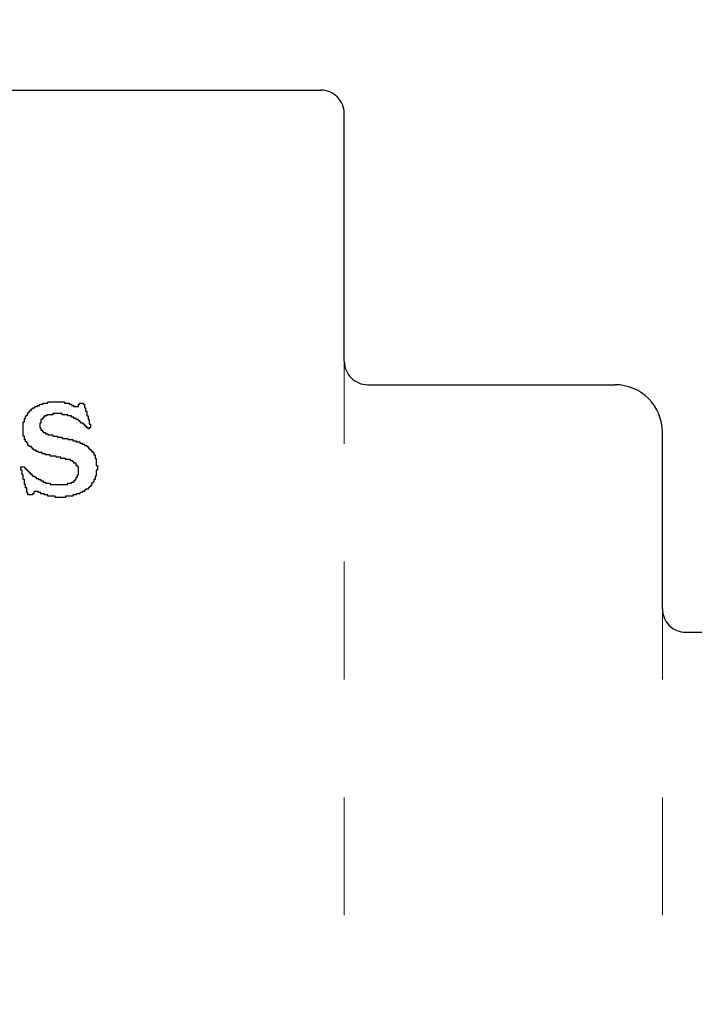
# Model space of a CAD drawing. Extents: x -5.4 to 11, y -5.7 to 4.3.
# Tile 21 of 70: x 0.878 to 1.45, y 1.151 to 1.987. Entities that reach past the tile are written whole.
import ezdxf

# ---------------------------------------------------------------- set-up
doc = ezdxf.new("R2010")
doc.units = 0
doc.header["$MEASUREMENT"] = 0
doc.linetypes.add('ACAD_ISO07W100', pattern=[3, 0, -3])
doc.layers.get('Defpoints').update_dxf_attribs({"linetype": 'CONTINUOUS'})
for name, color, linetype, lineweight in [('construction', 253, 'ACAD_ISO07W100', 15), ('dimension', 6, 'CONTINUOUS', 15), ('object', 2, 'CONTINUOUS', 30)]:
    doc.layers.add(name, color=color, linetype=linetype, lineweight=lineweight)
doc.layers.add('etch', color=3, linetype='CONTINUOUS')
doc.dimstyles.get("Standard").update_dxf_attribs({"dimtxt": 0.12, "dimasz": 0.18, "dimexe": 0.12, "dimexo": 0.1, "dimgap": 0.09, "dimtad": 0, "dimtih": 1, "dimtoh": 1, "dimdec": 4, "dimzin": 0, "dimdsep": 46, "dimtxsty": 'Standard', "dimcen": 0.09, "dimadec": 0, "dimazin": 0, "dimtfac": 1, "dimtdec": 4, "dimtofl": 0, "dimtmove": 0, "dimatfit": 3, "dimfxl": 1, "dimtolj": 1, "dimtzin": 0, "dimarcsym": 0})

# ---------------------------------------------------------------- blocks, each defined once
blk = doc.blocks.new('*D26')
at = {"layer": 'Defpoints', "color": 0, "linetype": 'Continuous', "transparency": 16777216}
for p in [(5.24324, 3.14888), (-0.75676, 1.92695), (5.24324, 1.92695)]:
    blk.add_point(p, dxfattribs=at)
at = {"layer": 'dimension', "color": 0, "linetype": 'Continuous', "lineweight": -2, "transparency": 16777216}
for p, q in [((-0.75676, 2.02695), (-0.75676, 3.26888)), ((5.24324, 2.02695), (5.24324, 3.26888)), ((-0.57676, 3.14888), (1.89324, 3.14888)), ((5.06324, 3.14888), (2.59324, 3.14888))]:
    blk.add_line(p, q, dxfattribs=at)
at = {"layer": 'dimension', "color": 0, "linetype": 'Continuous', "transparency": 16777216}
for points in [[(-0.57676, 3.17888), (-0.57676, 3.11888), (-0.75676, 3.14888)], [(5.06324, 3.17888), (5.06324, 3.11888), (5.24324, 3.14888)]]:
    blk.add_solid(points, dxfattribs=at)
at = {"layer": 'dimension', "color": 0, "linetype": 'Continuous', "transparency": 16777216, "insert": (2.24324, 3.14888), "char_height": 0.12, "attachment_point": 5}
blk.add_mtext('\\A1;6.0000', dxfattribs=at)

msp = doc.modelspace()

# ---------------------------------------------------------------- linework, layer by layer
at = {"layer": 'construction', "ltscale": 0.0125}
for p, q in [((1.15324, -2.57305), (1.15324, 1.69695)), ((1.42324, -2.57305), (1.42324, 1.48695))]:
    msp.add_line(p, q, dxfattribs=at)
at = {"layer": 'etch'}
msp.add_lwpolyline([(0.91574, 1.66145), (0.91974, 1.66145), (0.91974, 1.66045), (0.92174, 1.66045), (0.92174, 1.65945), (0.92374, 1.65945), (0.92374, 1.65845), (0.92774, 1.65845), (0.92774, 1.65945), (0.92774, 1.66045), (0.92874, 1.66045), (0.92874, 1.66145), (0.93174, 1.66145), (0.93174, 1.66045), (0.93274, 1.66045), (0.93274, 1.65945), (0.93274, 1.65845), (0.93274, 1.65745), (0.93374, 1.65745), (0.93374, 1.65645), (0.93374, 1.65545), (0.93374, 1.65445), (0.93474, 1.65445), (0.93474, 1.65345), (0.93474, 1.65245), (0.93474, 1.65145), (0.93474, 1.65045), (0.93574, 1.65045), (0.93574, 1.64945), (0.93574, 1.64845), (0.93574, 1.64745), (0.93674, 1.64745), (0.93674, 1.64645), (0.93674, 1.64545), (0.93674, 1.64445), (0.93674, 1.64345), (0.93774, 1.64345), (0.93774, 1.64245), (0.93774, 1.64145), (0.93774, 1.64045), (0.93674, 1.64045), (0.93674, 1.63945), (0.93574, 1.63945), (0.93574, 1.64045), (0.93474, 1.64045), (0.93474, 1.64145), (0.93374, 1.64145), (0.93374, 1.64245), (0.93274, 1.64245), (0.93274, 1.64345), (0.93174, 1.64345), (0.93174, 1.64445), (0.92974, 1.64445), (0.92974, 1.64545), (0.92874, 1.64545), (0.92874, 1.64645), (0.92774, 1.64645), (0.92774, 1.64745), (0.92574, 1.64745), (0.92574, 1.64845), (0.92374, 1.64845), (0.92374, 1.64945), (0.92174, 1.64945), (0.92174, 1.65045), (0.91874, 1.65045), (0.91874, 1.65145), (0.91374, 1.65145), (0.91374, 1.65245), (0.90574, 1.65245), (0.90574, 1.65145), (0.90074, 1.65145), (0.90074, 1.65045), (0.89874, 1.65045), (0.89874, 1.64945), (0.89774, 1.64945), (0.89774, 1.64845), (0.89674, 1.64845), (0.89674, 1.64745), (0.89574, 1.64745), (0.89574, 1.64645), (0.89574, 1.64545), (0.89574, 1.64445), (0.89474, 1.64445), (0.89474, 1.64345), (0.89474, 1.64245), (0.89474, 1.64145), (0.89474, 1.64045), (0.89574, 1.64045), (0.89574, 1.63945), (0.89574, 1.63845), (0.89674, 1.63845), (0.89674, 1.63745), (0.89774, 1.63745), (0.89774, 1.63645), (0.89974, 1.63645), (0.89974, 1.63545), (0.90174, 1.63545), (0.90174, 1.63445), (0.90574, 1.63445), (0.90574, 1.63345), (0.90974, 1.63345), (0.90974, 1.63245), (0.91374, 1.63245), (0.91374, 1.63145), (0.91874, 1.63145), (0.91874, 1.63045), (0.92274, 1.63045), (0.92274, 1.62945), (0.92574, 1.62945), (0.92574, 1.62845), (0.92874, 1.62845), (0.92874, 1.62745), (0.93074, 1.62745), (0.93074, 1.62645), (0.93274, 1.62645), (0.93274, 1.62545), (0.93474, 1.62545), (0.93474, 1.62445), (0.93574, 1.62445), (0.93574, 1.62345), (0.93674, 1.62345), (0.93674, 1.62245), (0.93774, 1.62245), (0.93774, 1.62145), (0.93874, 1.62145), (0.93874, 1.62045), (0.93974, 1.62045), (0.93974, 1.61945), (0.94074, 1.61945), (0.94074, 1.61845), (0.94074, 1.61745), (0.94174, 1.61745), (0.94174, 1.61645), (0.94174, 1.61545), (0.94174, 1.61445), (0.94274, 1.61445), (0.94274, 1.61345), (0.94274, 1.61245), (0.94274, 1.61145), (0.94274, 1.61045), (0.94274, 1.60945), (0.94274, 1.60845), (0.94374, 1.60845), (0.94374, 1.60745), (0.94374, 1.60645), (0.94374, 1.60545), (0.94374, 1.60445), (0.94274, 1.60445), (0.94274, 1.60345), (0.94274, 1.60245), (0.94274, 1.60145), (0.94274, 1.60045), (0.94274, 1.59945), (0.94174, 1.59945), (0.94174, 1.59845), (0.94174, 1.59745), (0.94174, 1.59645), (0.94074, 1.59645), (0.94074, 1.59545), (0.94074, 1.59445), (0.93974, 1.59445), (0.93974, 1.59345), (0.93874, 1.59345), (0.93874, 1.59245), (0.93874, 1.59145), (0.93774, 1.59145), (0.93774, 1.59045), (0.93674, 1.59045), (0.93674, 1.58945), (0.93574, 1.58945), (0.93574, 1.58845), (0.93374, 1.58845), (0.93374, 1.58745), (0.93274, 1.58745), (0.93274, 1.58645), (0.93074, 1.58645), (0.93074, 1.58545), (0.92874, 1.58545), (0.92874, 1.58445), (0.92574, 1.58445), (0.92574, 1.58345), (0.92274, 1.58345), (0.92274, 1.58245), (0.91674, 1.58245), (0.91674, 1.58145), (0.90774, 1.58145), (0.90774, 1.58245), (0.90174, 1.58245), (0.90174, 1.58345), (0.89874, 1.58345), (0.89874, 1.58445), (0.89574, 1.58445), (0.89574, 1.58545), (0.89374, 1.58545), (0.89374, 1.58645), (0.88974, 1.58645), (0.88974, 1.58545), (0.88974, 1.58445), (0.88874, 1.58445), (0.88874, 1.58345), (0.88474, 1.58345), (0.88474, 1.58445), (0.88474, 1.58545), (0.88374, 1.58545), (0.88374, 1.58645), (0.88374, 1.58745), (0.88374, 1.58845), (0.88374, 1.58945), (0.88274, 1.58945), (0.88274, 1.59045), (0.88274, 1.59145), (0.88274, 1.59245), (0.88174, 1.59245), (0.88174, 1.59345), (0.88174, 1.59445), (0.88174, 1.59545), (0.88174, 1.59645), (0.88074, 1.59645), (0.88074, 1.59745), (0.88074, 1.59845), (0.88074, 1.59945), (0.88074, 1.60045), (0.87974, 1.60045), (0.87974, 1.60145), (0.87974, 1.60245), (0.87974, 1.60345), (0.87974, 1.60445), (0.87874, 1.60445), (0.87874, 1.60545), (0.87874, 1.60645), (0.87874, 1.60745), (0.88174, 1.60745), (0.88174, 1.60645), (0.88274, 1.60645), (0.88274, 1.60545), (0.88374, 1.60545), (0.88374, 1.60445), (0.88474, 1.60445), (0.88474, 1.60345), (0.88574, 1.60345), (0.88574, 1.60245), (0.88674, 1.60245), (0.88674, 1.60145), (0.88774, 1.60145), (0.88774, 1.60045), (0.88874, 1.60045), (0.88874, 1.59945), (0.89074, 1.59945), (0.89074, 1.59845), (0.89174, 1.59845), (0.89174, 1.59745), (0.89374, 1.59745), (0.89374, 1.59645), (0.89574, 1.59645), (0.89574, 1.59545), (0.89774, 1.59545), (0.89774, 1.59445), (0.89974, 1.59445), (0.89974, 1.59345), (0.90374, 1.59345), (0.90374, 1.59245), (0.91874, 1.59245), (0.91874, 1.59345), (0.92174, 1.59345), (0.92174, 1.59445), (0.92374, 1.59445), (0.92374, 1.59545), (0.92474, 1.59545), (0.92474, 1.59645), (0.92574, 1.59645), (0.92574, 1.59745), (0.92574, 1.59845), (0.92674, 1.59845), (0.92674, 1.59945), (0.92674, 1.60045), (0.92774, 1.60045), (0.92774, 1.60145), (0.92774, 1.60245), (0.92774, 1.60345), (0.92774, 1.60445), (0.92774, 1.60545), (0.92774, 1.60645), (0.92774, 1.60745), (0.92674, 1.60745), (0.92674, 1.60845), (0.92574, 1.60845), (0.92574, 1.60945), (0.92574, 1.61045), (0.92374, 1.61045), (0.92374, 1.61145), (0.92274, 1.61145), (0.92274, 1.61245), (0.92074, 1.61245), (0.92074, 1.61345), (0.91674, 1.61345), (0.91674, 1.61445), (0.91274, 1.61445), (0.91274, 1.61545), (0.90874, 1.61545), (0.90874, 1.61645), (0.90374, 1.61645), (0.90374, 1.61745), (0.89974, 1.61745), (0.89974, 1.61845), (0.89674, 1.61845), (0.89674, 1.61945), (0.89374, 1.61945), (0.89374, 1.62045), (0.89174, 1.62045), (0.89174, 1.62145), (0.88974, 1.62145), (0.88974, 1.62245), (0.88874, 1.62245), (0.88874, 1.62345), (0.88774, 1.62345), (0.88774, 1.62445), (0.88574, 1.62445), (0.88574, 1.62545), (0.88474, 1.62545), (0.88474, 1.62645), (0.88474, 1.62745), (0.88374, 1.62745), (0.88374, 1.62845), (0.88274, 1.62845), (0.88274, 1.62945), (0.88274, 1.63045), (0.88174, 1.63045), (0.88174, 1.63145), (0.88174, 1.63245), (0.88174, 1.63345), (0.88074, 1.63345), (0.88074, 1.63445), (0.88074, 1.63545), (0.88074, 1.63645), (0.88074, 1.63745), (0.88074, 1.63845), (0.88074, 1.63945), (0.88074, 1.64045), (0.88074, 1.64145), (0.88074, 1.64245), (0.88074, 1.64345), (0.88074, 1.64445), (0.88074, 1.64545), (0.88174, 1.64545), (0.88174, 1.64645), (0.88174, 1.64745), (0.88174, 1.64845), (0.88274, 1.64845), (0.88274, 1.64945), (0.88274, 1.65045), (0.88374, 1.65045), (0.88374, 1.65145), (0.88474, 1.65145), (0.88474, 1.65245), (0.88474, 1.65345), (0.88574, 1.65345), (0.88574, 1.65445), (0.88674, 1.65445), (0.88674, 1.65545), (0.88774, 1.65545), (0.88774, 1.65645), (0.88874, 1.65645), (0.88874, 1.65745), (0.89074, 1.65745), (0.89074, 1.65845), (0.89274, 1.65845), (0.89274, 1.65945), (0.89474, 1.65945), (0.89474, 1.66045), (0.89774, 1.66045), (0.89774, 1.66145), (0.90174, 1.66145), (0.90174, 1.66245), (0.91574, 1.66245), (0.91574, 1.66145)], dxfattribs=at)
at = {"layer": 'object'}
for points in [[(-0.75676, 1.92695), (1.13324, 1.92695)], [(1.15324, 1.69695), (1.15324, 1.90695)], [(1.17324, 1.67695), (1.38324, 1.67695)], [(1.42324, 1.48695), (1.42324, 1.63695)], [(1.44324, 1.46695), (3.02324, 1.46695)]]:
    msp.add_lwpolyline(points, dxfattribs=at)
for points in [[(1.15324, 1.90695), (1.15324, 1.90695), (1.15324, 1.90695, 0.414214), (1.13324, 1.92695), (1.13324, 1.92695)], [(1.15324, 1.69695), (1.15324, 1.69695), (1.15324, 1.69695, 0.414214), (1.17324, 1.67695), (1.17324, 1.67695)], [(1.42324, 1.63695), (1.42324, 1.63695), (1.42324, 1.63695, 0.414214), (1.38324, 1.67695), (1.38324, 1.67695)], [(1.42324, 1.48695), (1.42324, 1.48695), (1.42324, 1.48695, 0.414214), (1.44324, 1.46695), (1.44324, 1.46695)]]:
    msp.add_lwpolyline(points, format="xyb", dxfattribs=at)

# ---------------------------------------------------------------- dimensions: what is measured, and where the dimension line sits
at = {"layer": 'dimension', "linetype": 'Continuous'}
dim = msp.add_linear_dim(base=(5.24324, 3.14888), p1=(-0.75676, 1.92695), p2=(5.24324, 1.92695), dimstyle='Standard', dxfattribs=at)
dim.commit()
dim.dimension.update_dxf_attribs({"geometry": '*D26', "text_midpoint": (2.24324, 3.14888)})

doc.saveas('drawing.dxf')
